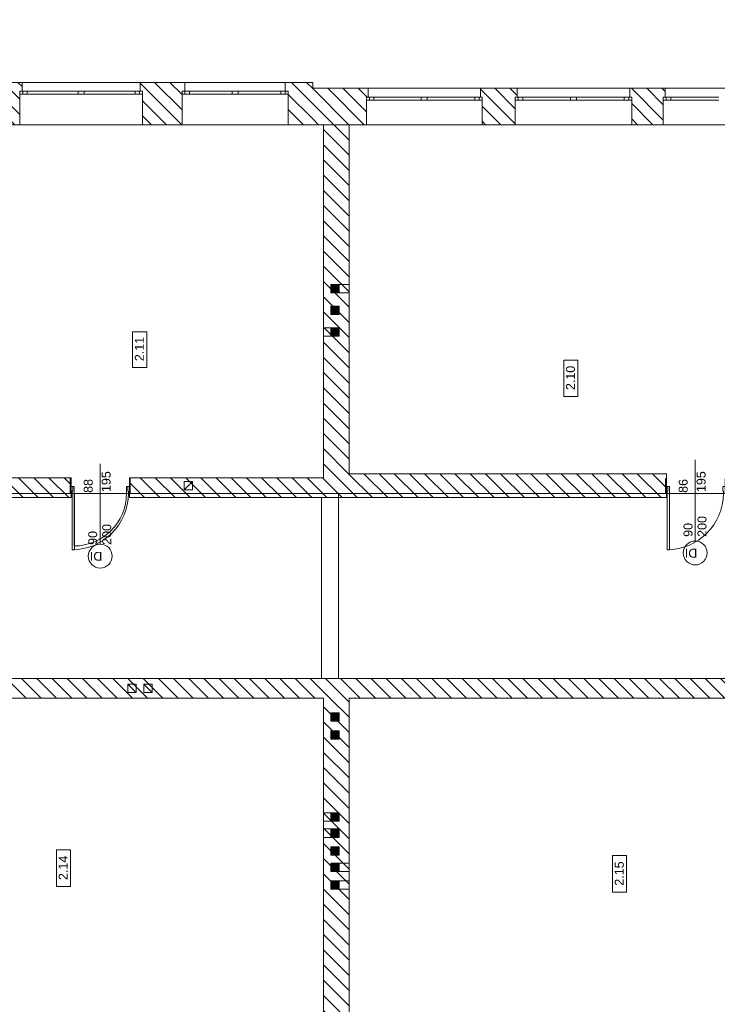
# Model space of a CAD drawing. Header units: millimetres. Extents: x -22225 to 37225, y -49550 to 562.
# Tile 9 of 17: x 8910 to 20600, y -39432 to -22930. Entities that reach past the tile are written whole.
import ezdxf

# ---------------------------------------------------------------- set-up
doc = ezdxf.new("R2010")
doc.units = ezdxf.units.MM
for name, color, linetype, lineweight in [('Nowe_220-A Ściany', 7, 'Continuous', 9), ('Nowe_220-A Ściany_Nr_pióra__27', 7, 'Continuous', 9), ('Nowe_830-G Teksty Etykiety_Nr_pióra__6', 7, 'Continuous', 9), ('Nowe_Drzwi ARCHICAD', 7, 'Continuous', 9), ('Nowe_Drzwi ARCHICAD_Nr_pióra__27', 7, 'Continuous', 9), ('Nowe_Drzwi ARCHICAD_Nr_pióra__3', 7, 'Continuous', 9), ('Nowe_Drzwi ARCHICAD_Nr_pióra__6', 7, 'Continuous', 9), ('poziom_3 (1)_7_2D - Ogólne_Nr_pióra__19', 7, 'Continuous', 9), ('poziom_3 (1)_7_2D - Ogólne_Nr_pióra__1_Nr_pióra__7', 7, 'Continuous', 9), ('poziom_3 (1)_7_2D - Ogólne_Nr_pióra__7_Nr_pióra__7', 7, 'Continuous', 9), ('poziom_3 (1)_7_Defpoints_Nr_pióra__7', 7, 'Continuous', 9), ('poziom_3 (1)_7_Drzwi ArchiCAD_Nr_pióra__27_Nr_pióra__7', 7, 'Continuous', 9), ('poziom_3 (1)_7_Drzwi ArchiCAD_Nr_pióra__81_Nr_pióra__1', 7, 'Continuous', 9), ('poziom_3 (1)_7_Konstrukcja - Belki_Nr_pióra__1_Nr_pióra__7', 7, 'Continuous', 9), ('poziom_3 (1)_7_Konstrukcja - Stropy_Nr_pióra__81_Nr_pióra__1', 7, 'Continuous', 9), ('poziom_3 (1)_7_Konstrukcja - Ściany zew_Nr_pióra__107_Nr_pióra__11', 7, 'Continuous', 9), ('poziom_3 (1)_7_Konstrukcja - Ściany zew_Nr_pióra__27_Nr_pióra__7', 7, 'Continuous', 9), ('poziom_3 (1)_7_Metryczki pomieszczeń ArchiCADa_Nr_pióra__6_Nr_pióra__5', 7, 'Continuous', 9), ('poziom_3 (1)_7_Okna ArchiCADa_Nr_pióra__101_Nr_pióra__252', 7, 'Continuous', 9), ('poziom_3 (1)_7_Okna ArchiCADa_Nr_pióra__27_Nr_pióra__7', 7, 'Continuous', 9), ('poziom_3 (1)_7_Okna ArchiCADa_Nr_pióra__81_Nr_pióra__1', 7, 'Continuous', 9), ('poziom_3 (1)_7_Znaczniki drzwi ArchiCADa_Nr_pióra__1_Nr_pióra__7', 7, 'Continuous', 9), ('poziom_3 (1)_7_Znaczniki drzwi ArchiCADa_Nr_pióra__2_Nr_pióra__8', 7, 'Continuous', 9), ('poziom_3 (1)_7_Znaczniki drzwi ArchiCADa_Nr_pióra__7_Nr_pióra__7', 7, 'Continuous', 9)]:
    doc.layers.add(name, color=color, linetype=linetype, lineweight=lineweight)
doc.styles.add('GENERATED_STYLE_1', font='arial.ttf')
doc.styles.add('GENERATED_STYLE_3', font='arial.ttf')
pattern_1 = [(135, (37225, -40870), (127.2792, 127.2792), [])]

# ---------------------------------------------------------------- blocks, each defined once
blk = doc.blocks.new('Drzwi 21')
at = {"layer": 'Nowe_Drzwi ARCHICAD_Nr_pióra__27', "linetype": 'Continuous'}
for p, q in [((-500, 0), (-500, -115)), ((-500, 0), (-500, -115)), ((500, 0), (500, -115)), ((500, 0), (500, -115)), ((-500, -115), (-500, -250)), ((500, -115), (500, -250))]:
    blk.add_line(p, q, dxfattribs=at)
at = {"layer": 'Nowe_Drzwi ARCHICAD_Nr_pióra__3', "linetype": 'Continuous'}
blk.add_arc((472, 0), 944, 90, 180, dxfattribs=at)
at = {"layer": 'Nowe_Drzwi ARCHICAD_Nr_pióra__6', "linetype": 'Continuous'}
for p, q in [((432, 0), (432, 944)), ((432, 944), (472, 944)), ((472, 944), (472, 0)), ((-472, 0), (-500, 0)), ((-500, 0), (-500, -115)), ((-472, -40), (-472, 0)), ((472, 0), (432, 0)), ((500, 0), (472, 0)), ((472, 0), (472, -40)), ((500, -115), (500, 0)), ((-500, -115), (-460, -115)), ((-460, -40), (-472, -40)), ((-460, -115), (-460, -40)), ((472, -40), (460, -40)), ((460, -40), (460, -115)), ((460, -115), (500, -115))]:
    blk.add_line(p, q, dxfattribs=at)
blk = doc.blocks.new('Ściana_2', base_point=(82624, -6177))
at = {"layer": 'Nowe_220-A Ściany_Nr_pióra__27', "linetype": 'Continuous'}
for p, q in [((82509, -6177), (82374, -6177)), ((82624, -6177), (82509, -6177)), ((82509, -7177), (82374, -7177)), ((82624, -7177), (82509, -7177))]:
    blk.add_line(p, q, dxfattribs=at)
at = {"layer": 'Nowe_Drzwi ARCHICAD', "linetype": 'Continuous', "zscale": 1000, "rotation": 270}
blk.add_blockref('Drzwi 21', (82624, -6677), dxfattribs=at)
blk = doc.blocks.new('Ściana_3', base_point=(82624, -16147))
at = {"layer": 'Nowe_220-A Ściany_Nr_pióra__27', "color": 7, "linetype": 'Continuous', "lineweight": 25}
for p, q in [((82509, -16147), (82374, -16147)), ((82624, -16147), (82509, -16147)), ((82509, -17147), (82374, -17147)), ((82624, -17147), (82509, -17147))]:
    blk.add_line(p, q, dxfattribs=at)
at = {"layer": 'Nowe_Drzwi ARCHICAD', "color": 7, "linetype": 'Continuous', "lineweight": 13, "zscale": 1000, "rotation": 270}
blk.add_blockref('Drzwi 21', (82624, -16647), dxfattribs=at)

msp = doc.modelspace()

# ---------------------------------------------------------------- hatches: boundary and pattern name
at = {"layer": 'poziom_3 (1)_7_2D - Ogólne_Nr_pióra__19'}
for points in [[(14264, -27366), (14124, -27366), (14124, -27506), (14264, -27506)], [(14264, -27729), (14124, -27729), (14124, -27869), (14264, -27869)], [(14264, -28093), (14124, -28093), (14124, -28233), (14264, -28233)], [(14264, -34549), (14124, -34549), (14124, -34689), (14264, -34689)], [(14264, -34851), (14124, -34851), (14124, -34991), (14264, -34991)], [(14264, -36222), (14124, -36222), (14124, -36362), (14264, -36362)], [(14264, -36494), (14124, -36494), (14124, -36634), (14264, -36634)], [(14264, -36792), (14124, -36792), (14124, -36932), (14264, -36932)], [(14264, -37065), (14124, -37065), (14124, -37205), (14264, -37205)], [(14264, -37363), (14124, -37363), (14124, -37503), (14264, -37503)]]:
    msp.add_hatch(color=256, dxfattribs=at).paths.add_polyline_path(points)
at = {"layer": 'poziom_3 (1)_7_Konstrukcja - Ściany zew_Nr_pióra__107_Nr_pióra__11'}
h = msp.add_hatch(dxfattribs=at)
h.set_pattern_fill('BLOCZKI_CERAMICZNE_0007', color=256, angle=270, style=0, pattern_type=2)
h.set_pattern_definition(pattern_1)
h.paths.add_polyline_path([(8100, -24690), (8910, -24690), (8910, -24130), (8950, -24130), (8950, -23980), (8065, -23980), (8065, -24130), (8100, -24130)])
h = msp.add_hatch(dxfattribs=at)
h.set_pattern_fill('BLOCZKI_CERAMICZNE_0007', color=256, angle=270, style=0, pattern_type=2)
h.set_pattern_definition(pattern_1)
h.paths.add_polyline_path([(11630, -24690), (11630, -24130), (11680, -24130), (11680, -23980), (10930, -23980), (10930, -24130), (10970, -24130), (10970, -24690)])
h = msp.add_hatch(dxfattribs=at)
h.set_pattern_fill('BLOCZKI_CERAMICZNE_0007', color=256, angle=270, style=0, pattern_type=2)
h.set_pattern_definition(pattern_1)
h.paths.add_polyline_path([(13410, -24690), (13820, -24690), (13820, -23980), (13360, -23980), (13360, -24130), (13410, -24130)])
h = msp.add_hatch(dxfattribs=at)
h.set_pattern_fill('BLOCZKI_CERAMICZNE_0007', color=256, angle=270, style=0, pattern_type=2)
h.set_pattern_definition(pattern_1)
h.paths.add_polyline_path([(13820, -24690), (14720, -24690), (14720, -24230), (14750, -24230), (14750, -24080), (13820, -24080)])
h = msp.add_hatch(dxfattribs=at)
h.set_pattern_fill('BLOCZKI_CERAMICZNE_0007', color=256, angle=270, style=0, pattern_type=2)
h.set_pattern_definition(pattern_1)
h.paths.add_polyline_path([(17215, -24690), (17215, -24230), (17245, -24230), (17245, -24080), (16630, -24080), (16630, -24230), (16660, -24230), (16660, -24690)])
h = msp.add_hatch(dxfattribs=at)
h.set_pattern_fill('BLOCZKI_CERAMICZNE_0007', color=256, angle=270, style=0, pattern_type=2)
h.set_pattern_definition(pattern_1)
h.paths.add_polyline_path([(19165, -24690), (19695, -24690), (19695, -24230), (19725, -24230), (19725, -24080), (19135, -24080), (19135, -24230), (19165, -24230)])
h = msp.add_hatch(dxfattribs=at)
h.set_pattern_fill('BLOCZKI_CERAMICZNE_0007', color=256, angle=270, style=0, pattern_type=2)
h.set_pattern_definition(pattern_1)
h.paths.add_polyline_path([(14430, -30540), (14430, -24690), (14000, -24690), (14000, -30540)])
h = msp.add_hatch(dxfattribs=at)
h.set_pattern_fill('BLOCZKI_CERAMICZNE_0007', color=256, angle=270, style=0, pattern_type=2)
h.set_pattern_definition(pattern_1)
h.paths.add_polyline_path([(5370, -30940), (9770, -30940), (9770, -30610), (4970, -30610)])
h = msp.add_hatch(dxfattribs=at)
h.set_pattern_fill('BLOCZKI_CERAMICZNE_0007', color=256, angle=270, style=0, pattern_type=2)
h.set_pattern_definition(pattern_1)
h.paths.add_polyline_path([(10750, -30940), (14000, -30940), (14000, -30610), (10750, -30610)])
h = msp.add_hatch(dxfattribs=at)
h.set_pattern_fill('BLOCZKI_CERAMICZNE_0007', color=256, angle=270, style=0, pattern_type=2)
h.set_pattern_definition(pattern_1)
h.paths.add_polyline_path([(14000, -30940), (19750, -30940), (19750, -30540), (14000, -30540)])
h = msp.add_hatch(dxfattribs=at)
h.set_pattern_fill('BLOCZKI_CERAMICZNE_0007', color=256, angle=270, style=0, pattern_type=2)
h.set_pattern_definition(pattern_1)
h.paths.add_polyline_path([(6740, -33970), (6740, -34300), (21490, -34300), (21490, -33970)])
h = msp.add_hatch(dxfattribs=at)
h.set_pattern_fill('BLOCZKI_CERAMICZNE_0007', color=256, angle=270, style=0, pattern_type=2)
h.set_pattern_definition(pattern_1)
h.paths.add_polyline_path([(14430, -40260), (14430, -34300), (14000, -34300), (14000, -40260)])

# ---------------------------------------------------------------- linework, layer by layer
at = {"layer": 'poziom_3 (1)_7_2D - Ogólne_Nr_pióra__1_Nr_pióra__7'}
for p, q in [((14264, -27366), (14430, -27366)), ((14264, -27506), (14430, -27506)), ((14000, -28093), (14124, -28093)), ((14000, -28233), (14124, -28233)), ((14166, -36222), (14000, -36222)), ((14166, -36362), (14000, -36362)), ((14166, -36494), (14000, -36494)), ((14166, -36634), (14000, -36634)), ((14264, -37065), (14430, -37065)), ((14264, -37205), (14430, -37205)), ((14264, -37363), (14430, -37363)), ((14264, -37503), (14430, -37503))]:
    msp.add_line(p, q, dxfattribs=at)
at = {"layer": 'poziom_3 (1)_7_2D - Ogólne_Nr_pióra__1_Nr_pióra__7', "flags": 128}
for points in [[(14264, -27366), (14264, -27506), (14124, -27506), (14124, -27366)], [(14264, -27729), (14264, -27869), (14124, -27869), (14124, -27729)], [(14264, -28093), (14264, -28233), (14124, -28233), (14124, -28093)], [(11804, -30672), (11804, -30812), (11664, -30812), (11664, -30672)], [(10863, -34205), (10863, -34065), (10723, -34065), (10723, -34205)], [(11131, -34205), (11131, -34065), (10991, -34065), (10991, -34205)], [(14264, -34549), (14264, -34689), (14124, -34689), (14124, -34549)], [(14264, -34851), (14264, -34991), (14124, -34991), (14124, -34851)], [(14264, -36222), (14264, -36362), (14124, -36362), (14124, -36222)], [(14264, -36494), (14264, -36634), (14124, -36634), (14124, -36494)], [(14264, -36792), (14264, -36932), (14124, -36932), (14124, -36792)], [(14264, -37065), (14264, -37205), (14124, -37205), (14124, -37065)], [(14264, -37363), (14264, -37503), (14124, -37503), (14124, -37363)]]:
    msp.add_lwpolyline(points, close=True, dxfattribs=at)
at = {"layer": 'poziom_3 (1)_7_2D - Ogólne_Nr_pióra__7_Nr_pióra__7'}
for p, q in [((14264, -27366), (14124, -27506)), ((14264, -27729), (14124, -27869)), ((14264, -28093), (14124, -28233)), ((11804, -30672), (11664, -30812)), ((10863, -34205), (10723, -34065)), ((11131, -34205), (10991, -34065)), ((14264, -34549), (14124, -34689)), ((14264, -34851), (14124, -34991)), ((14264, -36222), (14124, -36362)), ((14264, -36494), (14124, -36634)), ((14264, -36792), (14124, -36932)), ((14264, -37065), (14124, -37205)), ((14264, -37363), (14124, -37503))]:
    msp.add_line(p, q, dxfattribs=at)
at = {"layer": 'poziom_3 (1)_7_Defpoints_Nr_pióra__7'}
for p, q in [((11339, -30610), (11339, -30610)), ((9770, -30940), (9770, -30940)), ((10750, -30940), (10750, -30940)), ((19750, -30940), (19750, -30940)), ((13410, -33970), (13410, -33970)), ((18810, -33970), (18810, -33970))]:
    msp.add_line(p, q, dxfattribs=at)
at = {"layer": 'poziom_3 (1)_7_Drzwi ArchiCAD_Nr_pióra__27_Nr_pióra__7'}
for p, q in [((9770, -30870), (9770, -30755)), ((10750, -30870), (10750, -30755)), ((19750, -30870), (19750, -30755))]:
    msp.add_line(p, q, dxfattribs=at)
at = {"layer": 'poziom_3 (1)_7_Drzwi ArchiCAD_Nr_pióra__81_Nr_pióra__1'}
for p, q in [((9820, -30755), (9770, -30755)), ((9770, -30755), (9770, -30870)), ((9820, -30870), (9820, -30755)), ((10750, -30755), (10700, -30755)), ((10700, -30755), (10700, -30870)), ((10750, -30870), (10750, -30755)), ((19800, -30755), (19750, -30755)), ((19750, -30755), (19750, -30870)), ((19800, -30870), (19800, -30755)), ((9770, -30870), (9820, -30870)), ((9820, -30870), (9820, -31750)), ((10700, -30870), (10750, -30870)), ((19750, -30870), (19800, -30870))]:
    msp.add_line(p, q, dxfattribs=at)
msp.add_arc((9820, -30870), 880, 270, 0, dxfattribs=at)
at = {"layer": 'poziom_3 (1)_7_Konstrukcja - Belki_Nr_pióra__1_Nr_pióra__7'}
for p, q in [((13970, -33970), (13970, -30940)), ((14250, -33970), (14250, -30940)), ((14250, -33970), (13970, -33970))]:
    msp.add_line(p, q, dxfattribs=at)
at = {"layer": 'poziom_3 (1)_7_Konstrukcja - Stropy_Nr_pióra__81_Nr_pióra__1', "flags": 128}
for points in [[(14250, -30870), (22540, -30870), (23220, -30870), (23220, -29270), (25710, -29270), (25710, -28870), (27110, -28870), (27110, -22930), (31140, -22930), (31140, -23070), (35430, -23070), (35430, -30360), (32770, -30360), (32770, -33970), (14250, -33970)], [(22540, -30870), (2300, -30870), (2300, -24690), (22540, -24690), (22540, -29270)], [(14250, -33970), (5010, -33970), (5010, -31120), (5010, -30870), (14250, -30870)], [(36585, -40260), (5010, -40260), (5010, -33970), (32770, -33970), (32770, -34300), (36585, -34300)]]:
    msp.add_lwpolyline(points, close=True, dxfattribs=at)
at = {"layer": 'poziom_3 (1)_7_Konstrukcja - Ściany zew_Nr_pióra__27_Nr_pióra__7'}
for p, q in [((8950, -23980), (8950, -24130)), ((10930, -23980), (10930, -24130)), ((11680, -23980), (11680, -24130)), ((13360, -23980), (13360, -24130)), ((14750, -24080), (14750, -24230)), ((16630, -24080), (16630, -24230)), ((17245, -24080), (17245, -24230)), ((19135, -24080), (19135, -24230)), ((19725, -24080), (19725, -24230)), ((8950, -24130), (8910, -24130)), ((8910, -24130), (8910, -24180)), ((8910, -24180), (8910, -24690)), ((10930, -24130), (10970, -24130)), ((10970, -24130), (10970, -24180)), ((10970, -24180), (10970, -24690)), ((11680, -24130), (11630, -24130)), ((11630, -24130), (11630, -24180)), ((11630, -24180), (11630, -24690)), ((13360, -24130), (13410, -24130)), ((13410, -24130), (13410, -24180)), ((13410, -24180), (13410, -24690)), ((14750, -24230), (14720, -24230)), ((14720, -24230), (14720, -24280)), ((16630, -24230), (16660, -24230)), ((16660, -24230), (16660, -24280)), ((17245, -24230), (17215, -24230)), ((17215, -24230), (17215, -24280)), ((19135, -24230), (19165, -24230)), ((19165, -24230), (19165, -24280)), ((19725, -24230), (19695, -24230)), ((19695, -24230), (19695, -24280)), ((14720, -24280), (14720, -24690)), ((16660, -24280), (16660, -24690)), ((17215, -24280), (17215, -24690)), ((19165, -24280), (19165, -24690)), ((19695, -24280), (19695, -24690)), ((9770, -30755), (9770, -30610)), ((10750, -30755), (10750, -30610)), ((19750, -30755), (19750, -30540)), ((9770, -30940), (9770, -30755)), ((10750, -30940), (10750, -30755)), ((19750, -30940), (19750, -30755))]:
    msp.add_line(p, q, dxfattribs=at)
at = {"layer": 'poziom_3 (1)_7_Konstrukcja - Ściany zew_Nr_pióra__27_Nr_pióra__7', "flags": 128}
for points in [[(8950, -23980), (8065, -23980)], [(11680, -23980), (10930, -23980)], [(13820, -23980), (13360, -23980)], [(13820, -24080), (13820, -23980)], [(14750, -24080), (13820, -24080)], [(17245, -24080), (16630, -24080)], [(19725, -24080), (19135, -24080)], [(10970, -24690), (11630, -24690)], [(13410, -24690), (13820, -24690)], [(13820, -24690), (14000, -24690)], [(14000, -24690), (14000, -30540)], [(14430, -30540), (14430, -24690)], [(14430, -24690), (14720, -24690)], [(16660, -24690), (17215, -24690)], [(19165, -24690), (19695, -24690)], [(9770, -30610), (8290, -30610)], [(14000, -30610), (10750, -30610)], [(14000, -30540), (14000, -30610)], [(19750, -30540), (14430, -30540)], [(5370, -30940), (9770, -30940)], [(10750, -30940), (14000, -30940)], [(14000, -30940), (19750, -30940)], [(21490, -33970), (6740, -33970)], [(6740, -34300), (14000, -34300)], [(14000, -34300), (14000, -40260)], [(14430, -34300), (21490, -34300)], [(14430, -40260), (14430, -34300)]]:
    msp.add_lwpolyline(points, dxfattribs=at)
at = {"layer": 'poziom_3 (1)_7_Metryczki pomieszczeń ArchiCADa_Nr_pióra__6_Nr_pióra__5'}
for p, q in [((10802, -28759), (10802, -28164)), ((10802, -28164), (11038, -28164)), ((11038, -28164), (11038, -28759)), ((18027, -29244), (18027, -28634)), ((18027, -28634), (18263, -28634)), ((18263, -28634), (18263, -29244)), ((11038, -28759), (10802, -28759)), ((18263, -29244), (18027, -29244)), ((9526, -37456), (9526, -36846)), ((9526, -36846), (9762, -36846)), ((9762, -36846), (9762, -37456)), ((18845, -37551), (18845, -36941)), ((18845, -36941), (19080, -36941)), ((19080, -36941), (19080, -37551)), ((9762, -37456), (9526, -37456)), ((19080, -37551), (18845, -37551))]:
    msp.add_line(p, q, dxfattribs=at)
at = {"layer": 'poziom_3 (1)_7_Okna ArchiCADa_Nr_pióra__101_Nr_pióra__252'}
for p, q in [((8910, -24130), (9035, -24130)), ((9035, -24180), (8910, -24180)), ((9035, -24130), (9035, -24180)), ((9890, -24180), (9890, -24130)), ((9890, -24130), (9940, -24130)), ((9940, -24180), (9890, -24180)), ((9940, -24130), (9990, -24130)), ((9990, -24180), (9940, -24180)), ((9990, -24130), (9990, -24180)), ((10845, -24180), (10845, -24130)), ((10845, -24130), (10970, -24130)), ((10970, -24180), (10845, -24180)), ((11630, -24130), (11755, -24130)), ((11755, -24180), (11630, -24180)), ((11755, -24130), (11755, -24180)), ((12470, -24180), (12470, -24130)), ((12470, -24130), (12520, -24130)), ((12520, -24180), (12470, -24180)), ((12520, -24130), (12570, -24130)), ((12570, -24180), (12520, -24180)), ((12570, -24130), (12570, -24180)), ((13285, -24180), (13285, -24130)), ((13285, -24130), (13410, -24130)), ((13410, -24180), (13285, -24180)), ((14720, -24230), (14845, -24230)), ((14845, -24230), (14845, -24280)), ((15640, -24280), (15640, -24230)), ((15640, -24230), (15690, -24230)), ((15690, -24230), (15740, -24230)), ((15740, -24230), (15740, -24280)), ((16535, -24280), (16535, -24230)), ((16535, -24230), (16660, -24230)), ((17215, -24230), (17340, -24230)), ((17340, -24230), (17340, -24280)), ((18140, -24280), (18140, -24230)), ((18140, -24230), (18190, -24230)), ((18190, -24230), (18240, -24230)), ((18240, -24230), (18240, -24280)), ((19040, -24280), (19040, -24230)), ((19040, -24230), (19165, -24230)), ((19695, -24230), (19820, -24230)), ((19820, -24230), (19820, -24280)), ((14845, -24280), (14720, -24280)), ((15690, -24280), (15640, -24280)), ((15740, -24280), (15690, -24280)), ((16660, -24280), (16535, -24280)), ((17340, -24280), (17215, -24280)), ((18190, -24280), (18140, -24280)), ((18240, -24280), (18190, -24280)), ((19165, -24280), (19040, -24280)), ((19820, -24280), (19695, -24280))]:
    msp.add_line(p, q, dxfattribs=at)
at = {"layer": 'poziom_3 (1)_7_Okna ArchiCADa_Nr_pióra__27_Nr_pióra__7'}
for p, q in [((8910, -24130), (8910, -24180)), ((8950, -24130), (8910, -24130)), ((10930, -24130), (10970, -24130)), ((10970, -24130), (10970, -24180)), ((11630, -24130), (11630, -24180)), ((11680, -24130), (11630, -24130)), ((13360, -24130), (13410, -24130)), ((13410, -24130), (13410, -24180)), ((14720, -24230), (14720, -24280)), ((14750, -24230), (14720, -24230)), ((16630, -24230), (16660, -24230)), ((16660, -24230), (16660, -24280)), ((17215, -24230), (17215, -24280)), ((17245, -24230), (17215, -24230)), ((19135, -24230), (19165, -24230)), ((19165, -24230), (19165, -24280)), ((19695, -24230), (19695, -24280)), ((19725, -24230), (19695, -24230))]:
    msp.add_line(p, q, dxfattribs=at)
at = {"layer": 'poziom_3 (1)_7_Okna ArchiCADa_Nr_pióra__81_Nr_pióra__1'}
for p, q in [((10930, -23980), (8950, -23980)), ((13360, -23980), (11680, -23980)), ((16630, -24080), (14750, -24080)), ((19135, -24080), (17245, -24080)), ((21625, -24080), (19725, -24080)), ((8960, -24130), (8960, -24180)), ((9035, -24130), (9890, -24130)), ((9890, -24180), (9035, -24180)), ((9990, -24130), (10845, -24130)), ((10845, -24180), (9990, -24180)), ((10920, -24130), (10920, -24180)), ((11680, -24130), (11680, -24180)), ((11755, -24130), (12470, -24130)), ((12470, -24180), (11755, -24180)), ((12570, -24130), (13285, -24130)), ((13285, -24180), (12570, -24180)), ((13360, -24130), (13360, -24180)), ((14770, -24230), (14770, -24280)), ((14845, -24230), (15640, -24230)), ((15740, -24230), (16535, -24230)), ((16610, -24230), (16610, -24280)), ((17265, -24230), (17265, -24280)), ((17340, -24230), (18140, -24230)), ((18240, -24230), (19040, -24230)), ((19115, -24230), (19115, -24280)), ((19745, -24230), (19745, -24280)), ((19820, -24230), (20625, -24230)), ((15640, -24280), (14845, -24280)), ((16535, -24280), (15740, -24280)), ((18140, -24280), (17340, -24280)), ((19040, -24280), (18240, -24280)), ((20625, -24280), (19820, -24280)), ((10970, -24690), (8910, -24690)), ((13410, -24690), (11630, -24690)), ((16660, -24690), (14720, -24690)), ((19165, -24690), (17215, -24690)), ((21655, -24690), (19695, -24690))]:
    msp.add_line(p, q, dxfattribs=at)
at = {"layer": 'poziom_3 (1)_7_Znaczniki drzwi ArchiCADa_Nr_pióra__1_Nr_pióra__7'}
for p, q in [((20230, -31668), (20230, -30305)), ((10260, -31720), (10260, -30375))]:
    msp.add_line(p, q, dxfattribs=at)
at = {"layer": 'poziom_3 (1)_7_Znaczniki drzwi ArchiCADa_Nr_pióra__2_Nr_pióra__8'}
for centre, start, end in [((20230, -31868), 0, 180), ((10260, -31920), 0, 180), ((10260, -31920), 180, 0), ((20230, -31868), 180, 0)]:
    msp.add_arc(centre, 200, start, end, dxfattribs=at)

# ---------------------------------------------------------------- block references
at = {"layer": 'Nowe_220-A Ściany', "rotation": 270}
for name, p in [('Ściana_3', (10760, -30870)), ('Ściana_2', (20730, -30870))]:
    msp.add_blockref(name, p, dxfattribs=at)

# ---------------------------------------------------------------- texts
at = {"layer": 'Nowe_830-G Teksty Etykiety_Nr_pióra__6', "char_height": 150, "attachment_point": 1, "rotation": 90, "line_spacing_factor": 0.938049, "style": 'GENERATED_STYLE_3'}
for insert in [(20034, -31598), (10059, -31732)]:
    msp.add_mtext('\\A1;90\\P200', dxfattribs=dict(at, insert=insert))
at = {"layer": 'poziom_3 (1)_7_Metryczki pomieszczeń ArchiCADa_Nr_pióra__6_Nr_pióra__5', "char_height": 150, "attachment_point": 1, "rotation": 90, "style": 'GENERATED_STYLE_1'}
for s, insert in [('\\A1;2.11', (10840, -28653)), ('\\A1;2.10', (18064, -29138)), ('\\A1;2.14', (9563, -37350)), ('\\A1;2.15', (18882, -37445))]:
    msp.add_mtext(s, dxfattribs=dict(at, insert=insert))
at = {"layer": 'poziom_3 (1)_7_Znaczniki drzwi ArchiCADa_Nr_pióra__7_Nr_pióra__7', "char_height": 150, "attachment_point": 7, "style": 'GENERATED_STYLE_1'}
for s, insert, rotation in [('\\A1;195', (10435, -30847), 90), ('\\A1;195', (20405, -30847), 90), ('\\A1;88', (10135, -30861), 90), ('\\A1;86', (20105, -30861), 90), ('\\A1;DI', (10295, -31849), 180), ('\\A1;DI', (20265, -31797), 180)]:
    msp.add_mtext(s, dxfattribs=dict(at, insert=insert, rotation=rotation))

doc.saveas('drawing.dxf')
